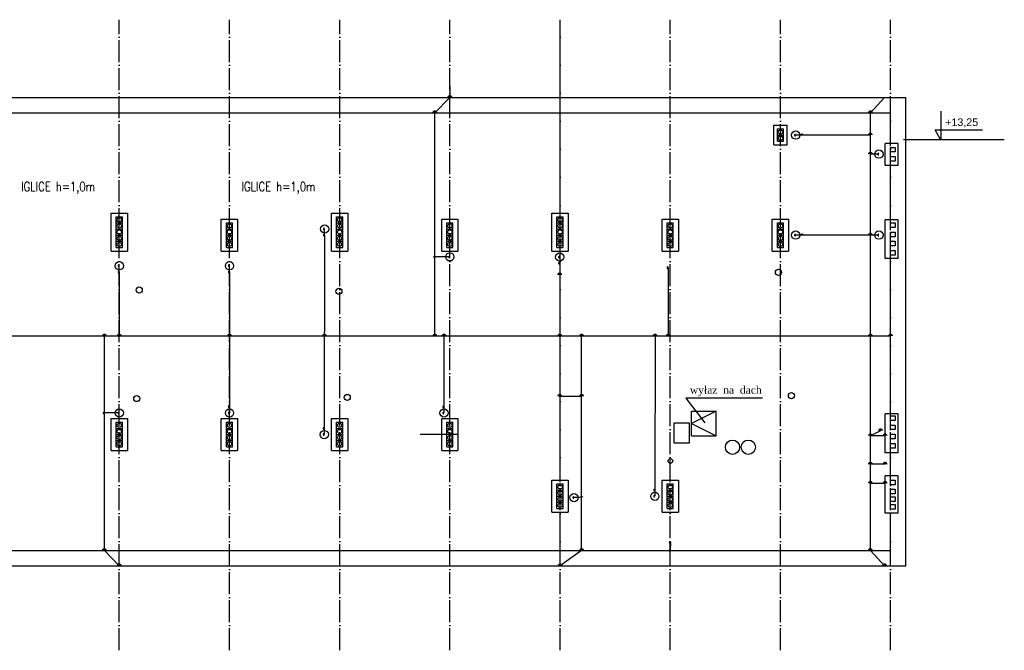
# Model space of a CAD drawing. Extents: x -26247 to 57310, y -7736 to 23659.
# Tile 14 of 15: x 19356 to 22573, y 15810 to 17870. Entities that reach past the tile are written whole.
import ezdxf

# ---------------------------------------------------------------- set-up
doc = ezdxf.new("R2010")
doc.units = 0
doc.header["$MEASUREMENT"] = 0
doc.linetypes.add('ACAD_ISO04W100', pattern=[30.5, 24, -3, 0.5, -3])
for name, color, linetype in [('CIENKIE', 8, 'CONTINUOUS'), ('NAPIS', 8, 'CONTINUOUS'), ('OSIE', 8, 'ACAD_ISO04W100'), ('urzadzenia', 8, 'CONTINUOUS'), ('URZĄDZENIA', 8, 'CONTINUOUS')]:
    doc.layers.add(name, color=color, linetype=linetype)
doc.styles.add('A_TEXT', font='simplex.shx', dxfattribs={"width": 0.7})
doc.styles.add('NEWROMAN', font='times.ttf')
doc.styles.get("Standard").update_dxf_attribs({"font": 'arial.ttf'})

# ---------------------------------------------------------------- blocks, each defined once
blk = doc.blocks.new('A$C69BAB766')
at = {"layer": 'CIENKIE', "ltscale": 3}
for p, q in [((-920.7, 989.7), (4939.3, 989.7)), ((4939.3, -540.3), (4939.3, 989.7)), ((-870.7, 939.7), (4889.3, 939.7)), ((4889.3, 839.7), (4889.3, 939.7)), ((5053.2, 945), (5053.2, 850.5)), ((4507.3, 834.8), (4507.3, 898.8)), ((4507.3, 898.8), (4551.3, 898.8)), ((4519.3, 886.8), (4539.3, 886.8)), ((4519.3, 846.8), (4519.3, 886.8)), ((4539.3, 846.8), (4539.3, 886.8)), ((4551.3, 834.8), (4551.3, 898.8)), ((5053.2, 850.5), (5034.6, 884.2)), ((5034.6, 884.2), (5189.9, 884.2)), ((4519.3, 866.8), (4539.3, 866.8)), ((4519.3, 846.8), (4539.3, 846.8)), ((4914.3, 839.7), (4871.3, 839.7)), ((4871.3, 767.7), (4871.3, 839.7)), ((4914.3, 767.7), (4914.3, 839.7)), ((4931.6, 852.2), (5260.9, 852.2)), ((4507.3, 834.8), (4551.3, 834.8)), ((4889.3, 826.8), (4904.3, 826.8)), ((4889.3, 811.8), (4889.3, 826.8)), ((4904.3, 811.8), (4889.3, 811.8)), ((4904.3, 826.8), (4904.3, 811.8)), ((4889.3, 796.8), (4904.3, 796.8)), ((4889.3, 781.8), (4889.3, 796.8)), ((4904.3, 781.8), (4889.3, 781.8)), ((4904.3, 796.8), (4904.3, 781.8)), ((4914.3, 767.7), (4871.3, 767.7)), ((4889.3, 589.7), (4889.3, 767.7)), ((2342.6, 612.1), (2395.9, 612.1)), ((2342.6, 488.1), (2342.6, 612.1)), ((2395.9, 612.1), (2395.9, 488.1)), ((3062.6, 612.1), (3115.9, 612.1)), ((3062.6, 488.1), (3062.6, 612.1)), ((3115.9, 612.1), (3115.9, 488.1)), ((3782.6, 488.1), (3782.6, 612.1)), ((3782.6, 612.1), (3835.9, 612.1)), ((3835.9, 612.1), (3835.9, 488.1)), ((2359.3, 600.1), (2379.3, 600.1)), ((2359.3, 500.1), (2359.3, 600.1)), ((2359.3, 580.1), (2379.3, 580.1)), ((2379.3, 500.1), (2379.3, 600.1)), ((2702.6, 592.1), (2755.9, 592.1)), ((2702.6, 488.1), (2702.6, 592.1)), ((2719.3, 580.1), (2739.3, 580.1)), ((2719.3, 500.1), (2719.3, 580.1)), ((2739.3, 500.1), (2739.3, 580.1)), ((2755.9, 592.1), (2755.9, 488.1)), ((3079.3, 600.1), (3099.3, 600.1)), ((3079.3, 500.1), (3079.3, 600.1)), ((3079.3, 580.1), (3099.3, 580.1)), ((3099.3, 500.1), (3099.3, 600.1)), ((3422.6, 592.1), (3475.9, 592.1)), ((3422.6, 488.1), (3422.6, 592.1)), ((3439.3, 580.1), (3459.3, 580.1)), ((3439.3, 500.1), (3439.3, 580.1)), ((3459.3, 500.1), (3459.3, 580.1)), ((3475.9, 592.1), (3475.9, 488.1)), ((3799.3, 500.1), (3799.3, 600.1)), ((3799.3, 600.1), (3819.3, 600.1)), ((3799.3, 580.1), (3819.3, 580.1)), ((3819.3, 500.1), (3819.3, 600.1)), ((4142.6, 592.1), (4195.9, 592.1)), ((4142.6, 488.1), (4142.6, 592.1)), ((4159.3, 580.1), (4179.3, 580.1)), ((4159.3, 500.1), (4159.3, 580.1)), ((4179.3, 500.1), (4179.3, 580.1)), ((4195.9, 592.1), (4195.9, 488.1)), ((4502.6, 592.1), (4555.9, 592.1)), ((4502.6, 488.1), (4502.6, 592.1)), ((4519.3, 580.1), (4539.3, 580.1)), ((4519.3, 500.1), (4519.3, 580.1)), ((4539.3, 500.1), (4539.3, 580.1)), ((4555.9, 592.1), (4555.9, 488.1)), ((4914.3, 589.7), (4871.3, 589.7)), ((4871.3, 464.2), (4871.3, 589.7)), ((4889.3, 579.9), (4904.3, 579.9)), ((4889.3, 564.9), (4889.3, 579.9)), ((4904.3, 579.9), (4904.3, 564.9)), ((4914.3, 464.2), (4914.3, 589.7)), ((2359.3, 560.1), (2379.3, 560.1)), ((2719.3, 560.1), (2739.3, 560.1)), ((3079.3, 560.1), (3099.3, 560.1)), ((3439.3, 560.1), (3459.3, 560.1)), ((3799.3, 560.1), (3819.3, 560.1)), ((4159.3, 560.1), (4179.3, 560.1)), ((4519.3, 560.1), (4539.3, 560.1)), ((4904.3, 564.9), (4889.3, 564.9)), ((4889.3, 549.9), (4904.3, 549.9)), ((4889.3, 534.9), (4889.3, 549.9)), ((4904.3, 549.9), (4904.3, 534.9)), ((2359.3, 540.1), (2379.3, 540.1)), ((2359.3, 520.1), (2379.3, 520.1)), ((2719.3, 540.1), (2739.3, 540.1)), ((2719.3, 520.1), (2739.3, 520.1)), ((3079.3, 540.1), (3099.3, 540.1)), ((3079.3, 520.1), (3099.3, 520.1)), ((3439.3, 540.1), (3459.3, 540.1)), ((3439.3, 520.1), (3459.3, 520.1)), ((3799.3, 540.1), (3819.3, 540.1)), ((3799.3, 520.1), (3819.3, 520.1)), ((4159.3, 540.1), (4179.3, 540.1)), ((4159.3, 520.1), (4179.3, 520.1)), ((4519.3, 540.1), (4539.3, 540.1)), ((4519.3, 520.1), (4539.3, 520.1)), ((4904.3, 534.9), (4889.3, 534.9)), ((4889.3, 519.9), (4904.3, 519.9)), ((4889.3, 504.9), (4889.3, 519.9)), ((4904.3, 519.9), (4904.3, 504.9)), ((2342.6, 488.1), (2395.9, 488.1)), ((2359.3, 500.1), (2379.3, 500.1)), ((2702.6, 488.1), (2755.9, 488.1)), ((2719.3, 500.1), (2739.3, 500.1)), ((3062.6, 488.1), (3115.9, 488.1)), ((3079.3, 500.1), (3099.3, 500.1)), ((3422.6, 488.1), (3475.9, 488.1)), ((3439.3, 500.1), (3459.3, 500.1)), ((3782.6, 488.1), (3835.9, 488.1)), ((3799.3, 500.1), (3819.3, 500.1)), ((4142.6, 488.1), (4195.9, 488.1)), ((4159.3, 500.1), (4179.3, 500.1)), ((4502.6, 488.1), (4555.9, 488.1)), ((4519.3, 500.1), (4539.3, 500.1)), ((4904.3, 504.9), (4889.3, 504.9)), ((4889.3, 489.9), (4904.3, 489.9)), ((4889.3, 474.9), (4889.3, 489.9)), ((4904.3, 489.9), (4904.3, 474.9)), ((4914.3, 464.2), (4871.3, 464.2)), ((4904.3, 474.9), (4889.3, 474.9)), ((4889.3, -43.8), (4889.3, 464.2)), ((2369.3, 419.7), (2369.3, 440)), ((2729.3, 419.7), (2729.3, 440)), ((4470.6, 7.5), (4220.1, 7.5)), ((4220.1, 7.5), (4281.9, -72.6)), ((2729.3, -20.7), (2729.3, -40.9)), ((2342.6, -59.3), (2395.9, -59.3)), ((2342.6, -163.3), (2342.6, -59.3)), ((2395.9, -59.3), (2395.9, -163.3)), ((2702.6, -59.3), (2755.9, -59.3)), ((2702.6, -163.3), (2702.6, -59.3)), ((2755.9, -59.3), (2755.9, -163.3)), ((3062.6, -59.3), (3115.9, -59.3)), ((3062.6, -163.3), (3062.6, -59.3)), ((3115.9, -59.3), (3115.9, -163.3)), ((3422.6, -59.3), (3475.9, -59.3)), ((3422.6, -163.3), (3422.6, -59.3)), ((3475.9, -59.3), (3475.9, -163.3)), ((4239.3, -35.3), (4319.3, -35.3)), ((4239.3, -115.3), (4239.3, -35.3)), ((4319.3, -35.3), (4239.3, -75.3)), ((4319.3, -115.3), (4319.3, -35.3)), ((4914.3, -43.8), (4871.3, -43.8)), ((4871.3, -170.8), (4871.3, -43.8)), ((4889.3, -65.3), (4889.3, -50.3)), ((4889.3, -50.3), (4904.3, -50.3)), ((4904.3, -50.3), (4904.3, -65.3)), ((4914.3, -170.8), (4914.3, -43.8)), ((2359.3, -71.3), (2379.3, -71.3)), ((2359.3, -151.3), (2359.3, -71.3)), ((2359.3, -91.3), (2379.3, -91.3)), ((2379.3, -151.3), (2379.3, -71.3)), ((2719.3, -71.3), (2739.3, -71.3)), ((2719.3, -151.3), (2719.3, -71.3)), ((2719.3, -91.3), (2739.3, -91.3)), ((2739.3, -151.3), (2739.3, -71.3)), ((3079.3, -71.3), (3099.3, -71.3)), ((3079.3, -151.3), (3079.3, -71.3)), ((3079.3, -91.3), (3099.3, -91.3)), ((3099.3, -151.3), (3099.3, -71.3)), ((3439.3, -71.3), (3459.3, -71.3)), ((3439.3, -151.3), (3439.3, -71.3)), ((3439.3, -91.3), (3459.3, -91.3)), ((3459.3, -151.3), (3459.3, -71.3)), ((4181.7, -139.3), (4181.7, -72.8)), ((4181.7, -72.8), (4231.6, -72.8)), ((4231.6, -72.8), (4231.6, -139.3)), ((4239.3, -75.3), (4319.3, -115.3)), ((4904.3, -65.3), (4889.3, -65.3)), ((4889.3, -95.3), (4889.3, -80.3)), ((4889.3, -80.3), (4904.3, -80.3)), ((4904.3, -95.3), (4889.3, -95.3)), ((4904.3, -80.3), (4904.3, -95.3)), ((2359.3, -111.3), (2379.3, -111.3)), ((2719.3, -111.3), (2739.3, -111.3)), ((3079.3, -111.3), (3099.3, -111.3)), ((3475.9, -111.3), (3352.6, -111.3)), ((4239.3, -115.3), (4319.3, -115.3)), ((4889.3, -125.3), (4889.3, -110.3)), ((4889.3, -110.3), (4904.3, -110.3)), ((4904.3, -125.3), (4889.3, -125.3)), ((4904.3, -110.3), (4904.3, -125.3)), ((2359.3, -131.3), (2379.3, -131.3)), ((2359.3, -151.3), (2379.3, -151.3)), ((2719.3, -131.3), (2739.3, -131.3)), ((2719.3, -151.3), (2739.3, -151.3)), ((3079.3, -131.3), (3099.3, -131.3)), ((3079.3, -151.3), (3099.3, -151.3)), ((3439.3, -131.3), (3459.3, -131.3)), ((3439.3, -151.3), (3459.3, -151.3)), ((4231.6, -139.3), (4181.7, -139.3)), ((4889.3, -155.3), (4889.3, -140.3)), ((4889.3, -140.3), (4904.3, -140.3)), ((4904.3, -155.3), (4889.3, -155.3)), ((4904.3, -140.3), (4904.3, -155.3)), ((2342.6, -163.3), (2395.9, -163.3)), ((2702.6, -163.3), (2755.9, -163.3)), ((3062.6, -163.3), (3115.9, -163.3)), ((3422.6, -163.3), (3475.9, -163.3)), ((4914.3, -170.8), (4871.3, -170.8)), ((4889.3, -246.2), (4889.3, -170.3)), ((4914.3, -246.2), (4871.3, -246.2)), ((4871.3, -368.2), (4871.3, -246.2)), ((4914.3, -368.2), (4914.3, -246.2)), ((3782.6, -260.6), (3835.9, -260.6)), ((3782.6, -364.6), (3782.6, -260.6)), ((3799.3, -272.6), (3819.3, -272.6)), ((3799.3, -352.6), (3799.3, -272.6)), ((3819.3, -352.6), (3819.3, -272.6)), ((3835.9, -260.6), (3835.9, -364.6)), ((4142.6, -364.6), (4142.6, -260.6)), ((4142.6, -260.6), (4195.9, -260.6)), ((4159.3, -352.6), (4159.3, -272.6)), ((4159.3, -272.6), (4179.3, -272.6)), ((4179.3, -352.6), (4179.3, -272.6)), ((4195.9, -260.6), (4195.9, -364.6)), ((4889.3, -275.3), (4889.3, -260.3)), ((4889.3, -260.3), (4904.3, -260.3)), ((4904.3, -275.3), (4889.3, -275.3)), ((4904.3, -260.3), (4904.3, -275.3)), ((3799.3, -292.6), (3819.3, -292.6)), ((3799.3, -312.6), (3819.3, -312.6)), ((4159.3, -292.6), (4179.3, -292.6)), ((4159.3, -312.6), (4179.3, -312.6)), ((4889.3, -305.3), (4889.3, -290.3)), ((4889.3, -290.3), (4904.3, -290.3)), ((4904.3, -305.3), (4889.3, -305.3)), ((4889.3, -330.3), (4889.3, -315.3)), ((4889.3, -315.3), (4904.3, -315.3)), ((4904.3, -290.3), (4904.3, -305.3)), ((4904.3, -315.3), (4904.3, -330.3)), ((3799.3, -332.6), (3819.3, -332.6)), ((3799.3, -352.6), (3819.3, -352.6)), ((4159.3, -332.6), (4179.3, -332.6)), ((4159.3, -352.6), (4179.3, -352.6)), ((4904.3, -330.3), (4889.3, -330.3)), ((4889.3, -355.3), (4889.3, -340.3)), ((4889.3, -340.3), (4904.3, -340.3)), ((4904.3, -340.3), (4904.3, -355.3)), ((3782.6, -364.6), (3835.9, -364.6)), ((4142.6, -364.6), (4195.9, -364.6)), ((4914.3, -368.2), (4871.3, -368.2)), ((4904.3, -355.3), (4889.3, -355.3)), ((4889.3, -490.3), (4889.3, -368.2)), ((-870.7, -490.3), (4889.3, -490.3)), ((-920.7, -540.3), (4939.3, -540.3))]:
    blk.add_line(p, q, dxfattribs=at)
blk.add_lwpolyline([(3449.3, 1026.6), (3449.3, 989.7)], dxfattribs=at)
at = {"layer": 'CIENKIE', "ltscale": 3, "const_width": 8}
for points in [[(4827.2, 210.2, 1), (4819.2, 210.2, 1)], [(4893.3, 210.2, 1), (4885.3, 210.2, 1)], [(3813.3, -540.3, 1), (3805.3, -540.3)]]:
    blk.add_lwpolyline(points, format="xyb", dxfattribs=at)
at = {"layer": 'CIENKIE', "ltscale": 3}
for centre, radius in [((4529.3, 876.8), 7), ((4529.3, 856.8), 7), ((2369.3, 590.1), 7), ((3089.3, 590.1), 7), ((3809.3, 590.1), 7), ((2369.3, 570.1), 7), ((2369.3, 550.1), 7), ((2729.3, 570.1), 7), ((2729.3, 550.1), 7), ((3089.3, 570.1), 7), ((3089.3, 550.1), 7), ((3449.3, 570.1), 7), ((3449.3, 550.1), 7), ((3809.3, 570.1), 7), ((3809.3, 550.1), 7), ((4169.3, 570.1), 7), ((4169.3, 550.1), 7), ((4529.3, 570.1), 7), ((4529.3, 550.1), 7), ((2369.3, 530.1), 7), ((2369.3, 510.1), 7), ((2729.3, 530.1), 7), ((2729.3, 510.1), 7), ((3089.3, 530.1), 7), ((3089.3, 510.1), 7), ((3449.3, 530.1), 7), ((3449.3, 510.1), 7), ((3809.3, 530.1), 7), ((3809.3, 510.1), 7), ((4169.3, 530.1), 7), ((4169.3, 510.1), 7), ((4529.3, 530.1), 7), ((4529.3, 510.1), 7), ((2426.3, 6.2), 10), ((2369.3, -81.3), 7), ((2369.3, -101.3), 7), ((2729.3, -81.3), 7), ((2729.3, -101.3), 7), ((3089.3, -81.3), 7), ((3089.3, -101.3), 7), ((3449.3, -81.3), 7), ((3449.3, -101.3), 7), ((2369.3, -121.3), 7), ((2729.3, -121.3), 7), ((3089.3, -121.3), 7), ((3449.3, -121.3), 7), ((2369.3, -141.3), 7), ((2729.3, -141.3), 7), ((3089.3, -141.3), 7), ((3449.3, -141.3), 7), ((4372.8, -152.7), 23.3), ((4424.5, -152.7), 23.3), ((3809.3, -282.6), 7), ((4169.3, -282.6), 7), ((3809.3, -302.6), 7), ((3809.3, -322.6), 7), ((4169.3, -302.6), 7), ((4169.3, -322.6), 7), ((3809.3, -342.6), 7), ((4169.3, -342.6), 7)]:
    blk.add_circle(centre, radius, dxfattribs=at)
at = {"layer": 'OSIE', "ltscale": 3}
for p, q in [((2369.3, -816.1), (2369.3, 1243.9)), ((2729.3, -816.1), (2729.3, 1243.9)), ((3089.3, -816.1), (3089.3, 1243.9)), ((3449.3, -816.1), (3449.3, 1243.9)), ((3809.3, -816.1), (3809.3, 1243.9)), ((4169.3, -816.1), (4169.3, 1243.9)), ((4529.3, -816.1), (4529.3, 1243.9)), ((4889.3, -816.1), (4889.3, 1243.9))]:
    blk.add_line(p, q, dxfattribs=at)
at = {"layer": 'urzadzenia', "ltscale": 3}
for p, q in [((3809.3, 612.1), (3809.3, 1243.9)), ((3449.3, 989.7), (3400.3, 939.7)), ((4869.8, 989.7), (4823.2, 939.7)), ((3400.3, 210.2), (3400.3, 939.7)), ((4823.2, -490.3), (4823.2, 939.7)), ((4823.2, 866.8), (4579.3, 866.8)), ((4851.1, 804.7), (4823.2, 804.7)), ((3040.1, 540), (3040.1, 560.2)), ((3040.1, 540), (3039, -91)), ((4851.1, 540.1), (4579.3, 540.1)), ((3809.3, -260.6), (3809.3, 488.1)), ((3449.3, 469.1), (3400.3, 469.1)), ((3808.2, 469.6), (3808.2, 210.2)), ((2369.3, 419.7), (2369.3, 210.2)), ((2729.3, 419.7), (2729.3, -20.7)), ((4162.4, 434), (4162.4, 210.2)), ((4889.3, 210.2), (-870.7, 210.2)), ((2320.5, -490.3), (2320.5, 210.2)), ((3430.1, 210.2), (3430.1, -40.9)), ((3879.9, -490.3), (3879.9, 210.2)), ((4119.7, 210.2), (4119, -292.7)), ((3807, 13.6), (3879.9, 13.6)), ((2369.3, -40.9), (2320.5, -40.9)), ((3039, -91), (3039, -111.3)), ((4856.5, -99), (4823.2, -115.5)), ((4871.3, -115.5), (4823.2, -115.5)), ((4871.3, -208.2), (4823.2, -208.2)), ((4871.3, -271), (4823.2, -271)), ((3875.3, -317.3), (3855.1, -317.3)), ((4119, -292.7), (4119, -313)), ((3809.3, -540.3), (3809.3, -364.6)), ((4169.9, -463.9), (4169.3, -490.3)), ((3879.9, -490.3), (3809.3, -540.3)), ((4823.2, -490.3), (4869.8, -540.3))]:
    blk.add_line(p, q, dxfattribs=at)
for points, const_width in [([(3445.3, 989.7, -1), (3453.3, 989.7, -1)], 8), ([(3404.3, 939.7, 1), (3396.3, 939.7, 1)], 8), ([(4827.2, 939.7, 1), (4819.2, 939.7, 1)], 8), ([(4579.3, 864, -1), (4579.3, 869.5, -1)], 5.41), ([(4827.2, 866.8, 1), (4819.2, 866.8, 1)], 8), ([(4827.2, 804.7, 1), (4819.2, 804.7, 1)], 8), ([(4851.1, 807.4, 1), (4851.1, 802, 1)], 5.41), ([(3040.1, 557.5, -1), (3040.1, 563, -1)], 5.41), ([(4827.2, 540.1, 1), (4819.2, 540.1, 1)], 8), ([(3040.1, 537.3, -1), (3040.1, 542.7, -1)], 5.41), ([(4579.3, 537.4, -1), (4579.3, 542.9, -1)], 5.41), ([(4851.1, 542.9, 1), (4851.1, 537.4, 1)], 5.41), ([(3400.3, 466.4, -1), (3400.3, 471.9, -1)], 5.41), ([(3449.3, 466.4, -1), (3449.3, 471.9, -1)], 5.41), ([(3808.2, 465.8, -1), (3808.2, 471.3, -1)], 5.41), ([(3808.2, 445.6, -1), (3808.2, 451, -1)], 5.41), ([(2369.3, 437.3, -1), (2369.3, 442.7, -1)], 5.41), ([(2369.3, 417, -1), (2369.3, 422.4, -1)], 5.41), ([(2729.3, 437.3, -1), (2729.3, 442.7, -1)], 5.41), ([(2729.3, 417, -1), (2729.3, 422.4, -1)], 5.41), ([(3812.2, 410.2, 1), (3804.2, 410.2, 1)], 8), ([(4162.6, 430.9, -1), (4162.6, 436.3, -1)], 5.41), ([(2324.5, 210.2, 1), (2316.5, 210.2, 1)], 8), ([(2373.3, 210.2, 1), (2365.3, 210.2, 1)], 8), ([(2733.3, 210.2, 1), (2725.3, 210.2, 1)], 8), ([(3043.7, 210.2, 1), (3035.7, 210.2, 1)], 8), ([(3404.3, 210.2, 1), (3396.3, 210.2, 1)], 8), ([(3434.1, 210.2, 1), (3426.1, 210.2, 1)], 8), ([(3812.2, 210.2, 1), (3804.2, 210.2, 1)], 8), ([(3883.9, 210.2, 1), (3875.9, 210.2, 1)], 8), ([(4123.6, 210.2, 1), (4115.6, 210.2, 1)], 8), ([(4166.4, 210.2, 1), (4158.4, 210.2, 1)], 8), ([(3812.2, 13.6, 1), (3804.2, 13.6, 1)], 8), ([(3883.9, 13.6, 1), (3875.9, 13.6, 1)], 8), ([(2729.3, -17.9, 1), (2729.3, -23.4, 1)], 5.41), ([(3430.1, -17.9, 1), (3430.1, -23.4, 1)], 5.41), ([(2320.5, -38.2, 1), (2320.5, -43.6, 1)], 5.41), ([(2369.3, -38.2, 1), (2369.3, -43.6, 1)], 5.41), ([(2729.3, -38.2, 1), (2729.3, -43.6, 1)], 5.41), ([(3430.1, -38.2, 1), (3430.1, -43.6, 1)], 5.41), ([(3039, -88.3, 1), (3039, -93.7, 1)], 5.41), ([(4860.5, -99, 1), (4852.5, -99, 1)], 8), ([(3039, -108.6, 1), (3039, -114, 1)], 5.41), ([(4827.2, -115.5, 1), (4819.2, -115.5, 1)], 8), ([(4875.3, -115.5, 1), (4867.3, -115.5, 1)], 8), ([(4827.2, -208.2, 1), (4819.2, -208.2, 1)], 8), ([(4875.3, -208.2, 1), (4867.3, -208.2, 1)], 8), ([(4119, -290, 1), (4119, -295.4, 1)], 5.41), ([(4827.2, -271, 1), (4819.2, -271, 1)], 8), ([(4875.3, -271, 1), (4867.3, -271, 1)], 8), ([(3855.1, -314.6, 1), (3855.1, -320, 1)], 5.41), ([(3882.4, -316.8, 1), (3877, -316.8, 1)], 5.41), ([(4119, -310.3, 1), (4119, -315.7, 1)], 5.41), ([(3883.9, -490.3, 1), (3875.9, -490.3, 1)], 8), ([(4169.9, -461.2, 1), (4169.9, -466.6, 1)], 5.41), ([(4827.2, -490.3, 1), (4819.2, -490.3, 1)], 8), ([(4169.3, -487.6, 1), (4169.3, -493, 1)], 5.41), ([(4873.8, -540.3, 1), (4865.8, -540.3)], 8)]:
    blk.add_lwpolyline(points, format="xyb", dxfattribs=dict(at, const_width=const_width))
for points in [[(4596.9, 866.8, 5.41, 5.41, -1), (4602.3, 866.8, 0, 0, 0)], [(4596.9, 540.1, 5.41, 5.41, -1), (4602.3, 540.1, 0, 0, 0)]]:
    blk.add_lwpolyline(points, format="xyseb", dxfattribs=at)
for centre, radius in [((4579.3, 866.8), 13.5), ((4851.1, 804.7), 13.5), ((3040.1, 560.2), 13.5), ((4579.3, 540.1), 13.5), ((4851.1, 540.1), 13.5), ((3449.3, 469.1), 13.5), ((2369.3, 440), 13.5), ((2729.3, 440), 13.5), ((3808.2, 468.5), 13.5), ((4522.8, 418.5), 10), ((2434.3, 360.7), 10), ((3086.7, 356.7), 10), ((3114.1, 9.8), 10), ((4565.3, 15.6), 10), ((2369.3, -40.9), 13.5), ((2729.3, -40.9), 13.5), ((3430.1, -40.9), 13.5), ((3039, -111.3), 13.5), ((4169.9, -197.7), 7.5), ((3855.1, -317.3), 13.5), ((4119, -313), 13.5)]:
    blk.add_circle(centre, radius, dxfattribs=at)
at = {"layer": 'URZĄDZENIA', "ltscale": 3}
blk.add_line((2320.5, -490.3), (2369.3, -540.3), dxfattribs=at)
at = {"layer": 'URZĄDZENIA', "ltscale": 3, "const_width": 8}
for points in [[(2324.5, -490.3, 1), (2316.5, -490.3, 1)], [(2373.3, -540.3, 1), (2365.3, -540.3)]]:
    blk.add_lwpolyline(points, format="xyb", dxfattribs=at)
at = {"layer": 'NAPIS', "ltscale": 3}
blk.add_text('+13,25', height=25, dxfattribs=at).set_placement((5067.7, 896.5))
at = {"layer": 'NAPIS', "ltscale": 3, "style": 'A_TEXT', "width": 0.8}
for p in [(2048.6, 683.8), (2768.6, 683.8)]:
    blk.add_text('IGLICE h=1,0m', height=30, dxfattribs=at).set_placement(p)
at = {"layer": 'NAPIS', "lineweight": 25, "ltscale": 3, "style": 'NEWROMAN'}
blk.add_text('wyłaz  na  dach', height=25, dxfattribs=at).set_placement((4233.4, 22.1))

msp = doc.modelspace()

# ---------------------------------------------------------------- block references
at = {"layer": 'CIENKIE', "ltscale": 3}
msp.add_blockref('A$C69BAB766', (17312.1, 16626.6), dxfattribs=at)

doc.saveas('drawing.dxf')
